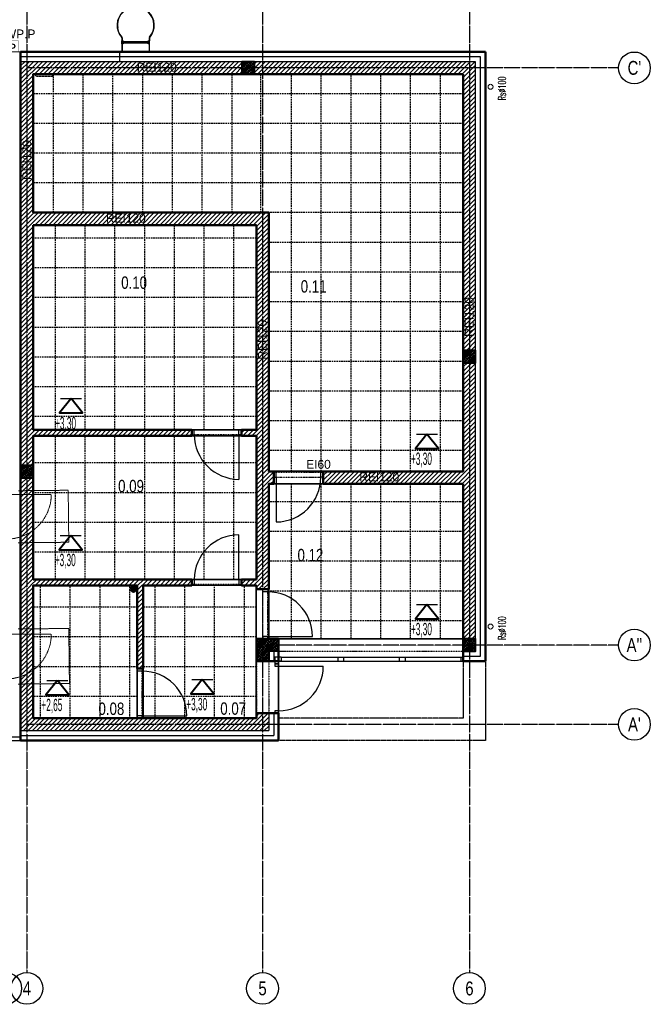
# Model space of a CAD drawing. Header units: centimetres. Extents: x 27698 to 42070, y 833 to 13367.
# Tile 53 of 59: x 31782 to 33053, y 3866 to 5852. Entities that reach past the tile are written whole.
import ezdxf
from ezdxf.enums import TextEntityAlignment as Align

# ---------------------------------------------------------------- set-up
doc = ezdxf.new("R2010")
doc.units = ezdxf.units.CM
doc.header["$LTSCALE"] = 0.1
for name, pattern in [('2', [2, 1.5, -0.5]), ('Ciągłe', [0]), ('DASHDOT2', [12.7, 6.35, -3.175, 0, -3.175]), ('DASHED2', [9.525, 6.35, -3.175]), ('DIVIDE', [31.75, 12.7, -6.35, 0, -6.35, 0, -6.35]), ('DOT', [6.35, 0, -6.35]), ('HIDDEN', [9.525, 6.35, -3.175])]:
    doc.linetypes.add(name, pattern=pattern)
for name, color, linetype in [('A-ELEWACJE', 3, 'Continuous'), ('A-Elewacje_wypełnienia', 7, 'Continuous'), ('A-Grid', 191, 'DASHDOT2'), ('A_drzwi opis istniejące', 161, 'Continuous'), ('CKDACH_OPIS', 3, 'Continuous'), ('CKDOOR_FRAMUGI_RAM', 5, 'Continuous'), ('CKDRZWI_', 7, 'Continuous'), ('CKDRZWI_NAD', 1, 'DIVIDE'), ('CKIZOLACJE', 2, 'Continuous'), ('CKOKNA', 4, 'Continuous'), ('CKPOM_OPIS', 3, 'Continuous'), ('CKSCIANY_NAD', 7, 'DIVIDE'), ('CKSCIANY_POD', 7, 'Continuous'), ('p.poz.', 240, 'Continuous'), ('PODKŁAD STAN ISTNIEJĄCY', 7, 'Continuous')]:
    doc.layers.add(name, color=color, linetype=linetype)
for name, color, linetype, lineweight in [('A-sufity podwieszone', 4, 'Continuous', 25), ('A-Wyburzenia', 35, 'DASHED2', 0), ('A_Sufity podwieszone', 4, 'Continuous', 25), ('AK_KAN SANITARNA', 34, 'Continuous', 50), ('CKDACH_RYNNY', 7, 'Continuous', 18), ('CKPOM_NUM', 6, 'Continuous', 50), ('CKSCIANY_PRZEKR', 6, 'Continuous', 50), ('IS_Kanalizacja_sanit_piony', 34, 'Continuous', 30), ('OPISY', 70, 'Continuous', 18)]:
    doc.layers.add(name, color=color, linetype=linetype, lineweight=lineweight)
doc.layers.add('CKDRZWI_POM', color=7, linetype='DOT', plot=False)
doc.layers.add('POWIERZCHNIA ZABUDOWY', color=111, linetype='Continuous', plot=False)
doc.layers.add('REV', color=20, linetype='Continuous', lineweight=40, plot=False)
doc.styles.add('A_simplex_25', font='simplex.shx', dxfattribs={"width": 0.5, "height": 25})
doc.styles.add('RomanS', font='romans.shx', dxfattribs={"width": 0.8})
doc.styles.add('SIMPLEX', font='simplex.shx', dxfattribs={"width": 0.7, "height": 17})
doc.styles.get("Standard").update_dxf_attribs({"font": 'ic-simplex.shx', "width": 0.8})
doc.styles.add('WS_ARIAL', font='ReemKufi-Regular.ttf', dxfattribs={"height": 12})
doc.linetypes.add('IZOLACJA_CIEPLNA_OS', pattern='A,0.001,[220,CADKON.SHX,S=0.05,R=0,X=0,Y=0],-1,[220,CADKON.SHX,S=0.05,R=180,X=1,Y=0],-1', length=2.001)
pattern_1 = [(45, (-342315.083, 46321.836), (-35.355339, 35.355339), []), (45, (-342279.73, 46321.836), (-35.355339, 35.355339), [25, -12.5])]

# ---------------------------------------------------------------- blocks, each defined once
blk = doc.blocks.new('CKBL2081424111632')
at = {"layer": 'CKPOM_NUM', "width": 0.8, "flags": 8}
blk.add_attdef('CISLO', text='', height=25, dxfattribs=at).set_placement((32145.2, 4577.3), align=Align.BOTTOM_CENTER)
at = {"layer": 'CKPOM_OPIS', "width": 0.8, "flags": 9}
for tag in ['POZNÁMKA', 'K._VÝŠKA', 'STĚNY', 'PLOCHA_DLE_NV_366/2013', 'DEFINICE_SKLADBY', 'PODLAHA', 'TEPLOTA', 'SKLADBA', 'PODLAZI', 'POVRCH', 'PLOCHA', 'JMENO', 'OBVOD', 'OBJEM', 'STROP', 'VYSKA', 'ZONA', 'BYT']:
    blk.add_attdef(tag, text='', height=20, dxfattribs=at).set_placement((32145.2, 4577.3), align=Align.BOTTOM_CENTER)
blk = doc.blocks.new('CKBL2081424111724')
at = {"layer": 'CKPOM_NUM', "width": 0.8, "flags": 8}
blk.add_attdef('CISLO', text='', height=25, dxfattribs=at).set_placement((31914.2, 4577.3), align=Align.BOTTOM_CENTER)
at = {"layer": 'CKPOM_OPIS', "width": 0.8, "flags": 9}
for tag in ['POZNÁMKA', 'K._VÝŠKA', 'STĚNY', 'PLOCHA_DLE_NV_366/2013', 'DEFINICE_SKLADBY', 'PODLAHA', 'TEPLOTA', 'SKLADBA', 'PODLAZI', 'POVRCH', 'PLOCHA', 'JMENO', 'OBVOD', 'OBJEM', 'STROP', 'VYSKA', 'ZONA', 'BYT']:
    blk.add_attdef(tag, text='', height=20, dxfattribs=at).set_placement((31914.2, 4577.3), align=Align.BOTTOM_CENTER)
blk = doc.blocks.new('CKBL2081424112652')
at = {"layer": 'CKPOM_NUM', "width": 0.8, "flags": 8}
blk.add_attdef('CISLO', text='', height=25, dxfattribs=at).set_placement((32482.7, 4759.8), align=Align.BOTTOM_CENTER)
at = {"layer": 'CKPOM_OPIS', "width": 0.8, "flags": 9}
for tag in ['PLOCHA_DLE_NV_366/2013', 'POZNÁMKA', 'K._VÝŠKA', 'STĚNY', 'DEFINICE_SKLADBY', 'PODLAHA', 'TEPLOTA', 'SKLADBA', 'PODLAZI', 'POVRCH', 'PLOCHA', 'JMENO', 'OBVOD', 'OBJEM', 'STROP', 'VYSKA', 'ZONA', 'BYT']:
    blk.add_attdef(tag, text='', height=20, dxfattribs=at).set_placement((32482.7, 4759.8), align=Align.BOTTOM_CENTER)
blk = doc.blocks.new('CKBL2081424112634')
at = {"layer": 'CKPOM_NUM', "width": 0.8, "flags": 8}
blk.add_attdef('CISLO', text='', height=25, dxfattribs=at).set_placement((32242.7, 5341.9), align=Align.BOTTOM_CENTER)
at = {"layer": 'CKPOM_OPIS', "width": 0.8, "flags": 9}
for tag in ['PLOCHA_DLE_NV_366/2013', 'DEFINICE_SKLADBY', 'POZNÁMKA', 'K._VÝŠKA', 'PODLAHA', 'TEPLOTA', 'SKLADBA', 'PODLAZI', 'POVRCH', 'PLOCHA', 'JMENO', 'OBVOD', 'OBJEM', 'STROP', 'VYSKA', 'STĚNY', 'ZONA', 'BYT']:
    blk.add_attdef(tag, text='', height=20, dxfattribs=at).set_placement((32242.7, 5341.9), align=Align.BOTTOM_CENTER)
blk = doc.blocks.new('A$7E8718815272C8')
at = {"layer": 'A-Wyburzenia', "ltscale": 2}
for p, q in [((2325.8, -859.5), (2225, -860.5)), ((2327, -964.4), (2325.8, -859.5)), ((2225, -965.5), (2327, -964.4)), ((2327, -1138.3), (2225, -1139.4)), ((2328.3, -1249.3), (2327, -1138.3)), ((2225, -1250.5), (2328.3, -1249.3))]:
    blk.add_line(p, q, dxfattribs=at)
for points in [[(2201.7, -868), (2291.7, -868)], [(2201.7, -1150), (2291.7, -1150)]]:
    blk.add_lwpolyline(points, dxfattribs=at)
for centre in [(2201.5, -867.8), (2201.5, -1149.8)]:
    blk.add_arc(centre, 90.2, 270.114, 359.8857, dxfattribs=at)
at = {"layer": 'A_drzwi opis istniejące', "style": 'SIMPLEX', "width": 0.8}
for tag, p in [('230', (1043.6, -607.6)), ('200', (1068.3, -607.8)), ('90', (1803.7, -1338.1)), ('200', (1828.4, -1338.3))]:
    blk.add_attdef(tag, text='', height=16, rotation=90, dxfattribs=at).set_placement(p, align=Align.CENTER)
for tag, p in [('80', (1900.8, -1184.7)), ('200', (1900.6, -1209.4))]:
    blk.add_attdef(tag, text='', height=16, dxfattribs=at).set_placement(p, align=Align.CENTER)
blk = doc.blocks.new('A$7E8A383135198')
at = {"layer": 'A-Grid'}
for p, q in [((2257.5, 268.2), (2257.5, -1847.5)), ((2732.5, 268.2), (2732.5, -1847.5)), ((3149.5, 268.2), (3149.5, -1847.5)), ((3450, -22.4), (2257.5, -22.4)), ((3450, -1186.8), (2732.5, -1186.8)), ((3450, -1346.8), (2257.5, -1346.8))]:
    blk.add_line(p, q, dxfattribs=at)
at = {"layer": 'A-Grid', "linetype": 'Ciągłe'}
for centre in [(3482, -22.4), (3482, -1186.8), (3482, -1346.8), (2215, -1879.4), (2215, -1879.4), (2257.5, -1879.4), (2257.5, -1879.4), (2732.5, -1879.4), (2732.5, -1879.4), (3149.5, -1879.4), (3149.5, -1879.4)]:
    blk.add_circle(centre, 32, dxfattribs=at)
at = {"layer": 'A-Grid', "width": 0.8}
for s, p in [("C'", (3482, -22.4)), ("A''", (3482, -1186.8)), ("A'", (3482, -1346.8)), ('4', (2257.5, -1879.4)), ('5', (2732.5, -1879.4)), ('6', (3149.5, -1879.4))]:
    blk.add_text(s, height=28, dxfattribs=at).set_placement(p, align=Align.MIDDLE)
blk = doc.blocks.new('CKBL2081424111757')
at = {"layer": 'CKPOM_NUM', "width": 0.8, "flags": 8}
blk.add_attdef('CISLO', text='', height=25, dxfattribs=at).set_placement((32034.2, 4874.6), align=Align.BOTTOM_CENTER)
at = {"layer": 'CKPOM_OPIS', "width": 0.8, "flags": 9}
for tag in ['POZNÁMKA', 'K._VÝŠKA', 'STĚNY', 'PLOCHA_DLE_NV_366/2013', 'DEFINICE_SKLADBY', 'PODLAHA', 'TEPLOTA', 'SKLADBA', 'PODLAZI', 'POVRCH', 'PLOCHA', 'JMENO', 'OBVOD', 'OBJEM', 'STROP', 'VYSKA', 'ZONA', 'BYT']:
    blk.add_attdef(tag, text='', height=20, dxfattribs=at).set_placement((32034.2, 4874.6), align=Align.BOTTOM_CENTER)
blk = doc.blocks.new('CKBL2081424112547')
at = {"layer": 'CKPOM_NUM', "width": 0.8, "flags": 8}
blk.add_attdef('CISLO', text='', height=25, dxfattribs=at).set_placement((32034.2, 5238.1), align=Align.BOTTOM_CENTER)
at = {"layer": 'CKPOM_OPIS', "width": 0.8, "flags": 9}
for tag in ['PLOCHA_DLE_NV_366/2013', 'DEFINICE_SKLADBY', 'POZNÁMKA', 'K._VÝŠKA', 'PODLAHA', 'TEPLOTA', 'SKLADBA', 'PODLAZI', 'POVRCH', 'PLOCHA', 'JMENO', 'OBVOD', 'OBJEM', 'STROP', 'VYSKA', 'STĚNY', 'ZONA', 'BYT']:
    blk.add_attdef(tag, text='', height=20, dxfattribs=at).set_placement((32034.2, 5238.1), align=Align.BOTTOM_CENTER)
blk = doc.blocks.new('A$7E8A99343033')
at = {"transparency": 33554687}
h = blk.add_hatch(dxfattribs=at)
h.set_pattern_fill('ANSI33', color=256, scale=200)
h.set_pattern_definition([(45, (-346774.066, 57965.36), (-35.355339, 35.355339), []), (45, (-346738.71, 57965.36), (-35.355339, 35.355339), [25, -12.5])])
h.paths.add_polyline_path([(26911, 6555), (27161, 6555), (27161, 6805), (26911, 6805)])
h = blk.add_hatch(dxfattribs=at)
h.set_pattern_fill('ANSI33', color=256, scale=200)
h.set_pattern_definition([(45, (-342315.083, 52141.836), (-35.355339, 35.355339), []), (45, (-342279.73, 52141.836), (-35.355339, 35.355339), [25, -12.5])])
h.paths.add_polyline_path([(31370, 731), (31620, 731), (31620, 981), (31370, 981)])
h = blk.add_hatch(dxfattribs=at)
h.set_pattern_fill('ANSI33', color=256, scale=200)
h.set_pattern_definition([(45, (-351235.083, 49821.836), (-35.355339, 35.355339), []), (45, (-351199.73, 49821.836), (-35.355339, 35.355339), [25, -12.5])])
h.paths.add_polyline_path([(22450, -1589), (22700, -1589), (22700, -1339), (22450, -1339)])
h = blk.add_hatch(dxfattribs=at)
h.set_pattern_fill('ANSI33', color=256, scale=200)
h.set_pattern_definition(pattern_1)
h.paths.add_polyline_path([(27200, -5289), (27200, -4839), (27650, -4839), (27650, -5089), (27450, -5089), (27450, -5289)])
h = blk.add_hatch(dxfattribs=at)
h.set_pattern_fill('ANSI33', color=256, scale=200)
h.set_pattern_definition(pattern_1)
h.paths.add_polyline_path([(31370, -5089), (31620, -5089), (31620, -4839), (31370, -4839)])
for points in [[(26911, 6555), (27161, 6555), (27161, 6805), (26911, 6805)], [(31370, 731), (31620, 731), (31620, 981), (31370, 981)], [(22450, -1589), (22700, -1589), (22700, -1339), (22450, -1339)], [(27200, -5289), (27200, -4839), (27650, -4839), (27650, -5089), (27450, -5089), (27450, -5289)], [(31370, -5089), (31620, -5089), (31620, -4839), (31370, -4839)]]:
    blk.add_lwpolyline(points, close=True)
blk = doc.blocks.new('A$7E8A10B1A1D212')
at = {"layer": 'p.poz.', "color": 1, "true_color": 0xff1a1a, "const_width": 1}
blk.add_lwpolyline([(0, 22.9), (22.9, 22.9), (22.9, 0), (0, 0)], close=True, dxfattribs=at)
at = {"layer": 'p.poz.', "color": 1, "true_color": 0xff1a1a}
blk.add_circle((11.4, 11.4), 4.58, dxfattribs=at)
at = {"layer": 'p.poz.', "color": 1, "true_color": 0xff1a1a, "style": 'WS_ARIAL'}
blk.add_text('PWP.P', height=18, dxfattribs=at).set_placement((-19.8, 36.1), align=Align.MIDDLE_LEFT)
blk = doc.blocks.new('drabina z koszem - widok z góry')
for p, q in [((-291, 0), (-345, 0)), ((-345, -5), (-345, 0)), ((-291, -5), (-345, -5)), ((-280, -16), (-280, -160)), ((-280, -160), (-280, -218)), ((-275, -160), (-275, -16)), ((-250, -175), (250, -175)), ((275, -160), (275, -16)), ((280, -160), (280, -16)), ((280, -160), (280, -218)), ((291, 0), (345, 0)), ((291, -5), (345, -5)), ((345, 0), (345, 0)), ((345, -5), (345, 0)), ((-280, -282), (-280, -218)), ((-275, -283), (-275, -218)), ((-250, -203), (250, -203)), ((275, -283), (275, -218)), ((280, -283), (280, -218))]:
    blk.add_line(p, q)
for points in [[(-275, -218), (-275, -160), (-250, -160), (-250, -218)], [(250, -218), (250, -160), (275, -160), (275, -218)], [(-367, -490), (-369, -529), (-364, -530), (-362, -490)], [(366, -490), (369, -529), (364, -530), (361, -490)], [(-283, -772), (-256, -801), (-253, -798), (-280, -769)], [(283, -772), (256, -801), (252, -798), (279, -769)], [(20, -904), (-20, -904), (-20, -899), (20, -899)]]:
    blk.add_lwpolyline(points, close=True)
for centre, radius, start, end in [((-291, -16), 16, 0, 90), ((291, -16), 16, 90, 180), ((-291, -16), 11, 0, 90), ((291, -16), 11, 90, 180), ((0, -535), 374, 139.0771, 41.0569), ((0, -535), 369, 139.196, 41.0349), ((-290, -282), 10, 312.1749, 0), ((-290, -283), 15, 312.0487, 0), ((290, -283), 15, 180, 221.0349), ((290, -283), 10, 180, 221.0569)]:
    blk.add_arc(centre, radius, start, end)
blk = doc.blocks.new('A$7E8A161362996')
at = {"layer": 'IS_Kanalizacja_sanit_piony'}
h = blk.add_hatch(color=256, dxfattribs=at)
h.dxf.hatch_style = 1
edge = h.paths.add_edge_path()
edge.add_arc((-6367, 6578), 55, 0, 360)
h = blk.add_hatch(color=256, dxfattribs=at)
h.dxf.hatch_style = 1
edge = h.paths.add_edge_path()
edge.add_arc((-848, 4613), 55, 0, 360)
h = blk.add_hatch(color=256, dxfattribs=at)
h.dxf.hatch_style = 1
edge = h.paths.add_edge_path()
edge.add_arc((2026, 2606), 55, 0, 360)
at = {"layer": 'AK_KAN SANITARNA'}
for centre in [(-6367, 6578), (-848, 4613), (2026, 2606)]:
    blk.add_circle(centre, 55, dxfattribs=at)
blk = doc.blocks.new('Sufity')
at = {"layer": 'A-sufity podwieszone', "lineweight": 35}
blk.add_lwpolyline([(39734.6, 2722.9), (38867.6, 2722.9), (38867.6, 2443.4), (39342.6, 2443.4), (39342.6, 1921.6), (39734.6, 1921.6), (39734.6, 2722.9)], dxfattribs=at).dxf.unprotected_set("ltscale", 0)
for points in [[(38867.6, 2418.4), (39317.6, 2418.4), (39317.6, 2005.4), (38867.6, 2005.4)], [(39317.6, 1993.4), (38867.6, 1993.4), (38867.6, 1703.6), (39317.6, 1703.6)], [(39734.6, 1896.6), (39342.6, 1896.6), (39342.6, 1583.6), (39734.6, 1583.6)], [(39077.6, 1423.6), (38867.6, 1423.6), (38867.6, 1691.6), (39077.6, 1691.6)], [(39089.6, 1691.6), (39317.6, 1691.6), (39317.6, 1423.6), (39089.6, 1423.6)]]:
    blk.add_lwpolyline(points, close=True, dxfattribs=at).dxf.unprotected_set("ltscale", 0)
at = {"layer": 'A_Sufity podwieszone', "linetype": 'HIDDEN', "ltscale": 5}
for points in [[(38908.6, 2443.4), (38908.6, 2722.9)], [(38968.6, 2443.4), (38968.6, 2722.9)], [(39028.6, 2440.3), (39028.6, 2722.9)], [(39088.6, 2443.4), (39088.6, 2722.9)], [(39148.6, 2443.4), (39148.6, 2722.9)], [(39208.6, 2443.4), (39208.6, 2722.9)], [(39268.6, 2443.4), (39268.6, 2722.9)], [(39326.6, 2443.4), (39326.6, 2722.9)], [(39388.6, 1921.6), (39388.6, 2722.9)], [(39448.6, 1921.6), (39448.6, 2722.9)], [(39508.6, 1921.6), (39508.6, 2722.9)], [(39568.6, 1921.6), (39568.6, 2722.9)], [(39628.6, 1921.6), (39628.6, 2722.9)], [(39688.6, 1921.6), (39688.6, 2722.9)], [(39734.6, 2683.4), (38867.6, 2683.4)], [(39734.6, 2623.4), (38867.6, 2623.4)], [(39734.6, 2563.4), (38867.6, 2563.4)], [(39734.6, 2503.4), (38867.6, 2503.4)], [(39734.6, 2443.4), (39342.6, 2443.4)], [(38912.6, 2005.4), (38912.6, 2418.4)], [(38972.6, 2005.4), (38972.6, 2418.4)], [(39032.6, 2005.4), (39032.6, 2418.4)], [(39092.6, 2005.4), (39092.6, 2418.4)], [(39152.6, 2005.4), (39152.6, 2418.4)], [(39212.6, 2005.4), (39212.6, 2418.4)], [(39272.6, 2005.4), (39272.6, 2418.4)], [(39317.6, 2391.9), (38867.6, 2391.9)], [(39734.6, 2383.4), (39342.6, 2383.4)], [(39317.6, 2331.9), (38867.6, 2331.9)], [(39734.6, 2323.4), (39342.6, 2323.4)], [(39317.6, 2271.9), (38867.6, 2271.9)], [(39734.6, 2263.4), (39342.6, 2263.4)], [(39317.6, 2211.9), (38867.6, 2211.9)], [(39734.6, 2203.4), (39342.6, 2203.4)], [(39317.6, 2151.9), (38867.6, 2151.9)], [(39734.6, 2143.4), (39342.6, 2143.4)], [(39317.6, 2091.9), (38867.6, 2091.9)], [(39734.6, 2083.4), (39342.6, 2083.4)], [(39317.6, 2031.9), (38867.6, 2031.9)], [(39734.6, 2023.4), (39342.6, 2023.4)], [(38912.6, 1703.6), (38912.6, 1993.4)], [(38972.6, 1703.6), (38972.6, 1993.4)], [(39032.6, 1703.6), (39032.6, 1993.4)], [(39092.6, 1703.6), (39092.6, 1993.4)], [(39152.6, 1703.6), (39152.6, 1993.4)], [(39212.6, 1703.6), (39212.6, 1993.4)], [(39272.6, 1703.6), (39272.6, 1993.4)], [(39734.6, 1963.4), (39342.6, 1963.4)], [(39317.6, 1938.4), (38867.6, 1938.4)], [(39388.6, 1583.6), (39388.6, 1896.6)], [(39448.6, 1583.6), (39448.6, 1896.6)], [(39508.6, 1583.6), (39508.6, 1896.6)], [(39568.6, 1583.6), (39568.6, 1896.6)], [(39628.6, 1583.6), (39628.6, 1896.6)], [(39688.6, 1583.6), (39688.6, 1896.6)], [(39317.6, 1878.4), (38867.6, 1878.4)], [(39734.6, 1860.1), (39342.6, 1860.1)], [(39317.6, 1818.4), (38867.6, 1818.4)], [(39734.6, 1800.1), (39342.6, 1800.1)], [(39317.6, 1758.4), (38867.6, 1758.4)], [(39734.6, 1740.1), (39342.6, 1740.1)], [(38882.6, 1423.6), (38882.6, 1691.6)], [(38942.6, 1423.6), (38942.6, 1691.6)], [(39002.6, 1423.6), (39002.6, 1691.6)], [(39062.6, 1423.6), (39062.6, 1691.6)], [(39113.6, 1423.6), (39113.6, 1691.6)], [(39173.6, 1423.6), (39173.6, 1691.6)], [(39233.6, 1423.6), (39233.6, 1691.6)], [(39293.6, 1423.6), (39293.6, 1691.6)], [(39734.6, 1680.1), (39342.6, 1680.1)], [(39077.6, 1647.5), (38867.6, 1647.5)], [(39317.6, 1647.5), (39089.6, 1647.5)], [(39734.6, 1620.1), (39342.6, 1620.1)], [(39077.6, 1587.5), (38867.6, 1587.5)], [(39317.6, 1587.5), (39089.6, 1587.5)], [(39077.6, 1527.5), (38867.6, 1527.5)], [(39317.6, 1527.5), (39089.6, 1527.5)], [(39077.6, 1467.5), (38867.6, 1467.5)], [(39317.6, 1467.5), (39089.6, 1467.5)]]:
    blk.add_lwpolyline(points, dxfattribs=at)

msp = doc.modelspace()

# ---------------------------------------------------------------- hatches: boundary and pattern name
at = {"layer": 'A-Elewacje_wypełnienia', "lineweight": 5, "transparency": 33554636}
h = msp.add_hatch(dxfattribs=at)
h.set_pattern_fill('ANSI31', color=256, scale=2, style=0)
h.paths.add_polyline_path([(32255.338, 5742.604), (32676.236, 5742.604), (32676.236, 5185.252), (32701.236, 5185.252), (32701.236, 5767.604), (32255.338, 5767.604)])
h.paths.add_polyline_path([(31809.236, 4953.252), (31809.236, 5438.104), (31809.236, 5463.104), (31809.236, 5742.604), (32230.338, 5742.604), (32230.338, 5767.604), (31784.236, 5767.604), (31784.236, 4953.252)])
h.paths.add_polyline_path([(31809.236, 4711.398), (31809.236, 4928.252), (31784.236, 4928.252), (31784.236, 4711.398)])
h.paths.add_polyline_path([(31784.236, 4711.252), (31784.236, 4418.252), (31809.236, 4418.252), (31986.236, 4418.252), (32284.236, 4418.252), (32284.236, 4453.252), (32259.236, 4453.252), (32259.236, 4443.252), (32209.236, 4443.252), (32159.236, 4443.252), (31809.236, 4443.252), (31809.236, 4711.252)])
h.paths.add_polyline_path([(31809.236, 5013.104), (32129.236, 5013.104), (32129.236, 5025.104), (31809.236, 5025.104)])
h.paths.add_polyline_path([(32676.236, 5160.252), (32676.236, 4603.252), (32701.236, 4603.252), (32701.236, 4603.252), (32701.236, 5160.252)])
h.paths.add_polyline_path([(31809.236, 5463.104), (31809.236, 5438.104), (32259.236, 5438.104), (32259.236, 5025.104), (32229.236, 5025.104), (32229.236, 5013.104), (32259.236, 5013.104), (32259.236, 4723.252), (32229.236, 4723.252), (32229.236, 4711.252), (32259.236, 4711.252), (32259.236, 4703.252), (32284.236, 4703.252), (32284.236, 4916.252), (32294.236, 4916.252), (32294.236, 4941.252), (32284.236, 4941.252), (32284.236, 5463.104)])
h.paths.add_polyline_path([(31809.236, 4711.252), (32031.236, 4711.252), (32129.236, 4711.252), (32129.236, 4723.252), (31809.236, 4723.252)])
h.paths.add_polyline_path([(32394.236, 4916.252), (32676.236, 4916.252), (32676.236, 4941.252), (32394.236, 4941.252)])
h.paths.add_polyline_path([(32031.236, 4543.252), (32031.236, 4711.252), (32019.236, 4711.252), (32019.236, 4543.252)])

# ---------------------------------------------------------------- linework, layer by layer
at = {"linetype": '2', "ltscale": 3}
msp.add_lwpolyline([(31814.702, 5737.604), (31814.702, 5742.604), (31848.702, 5742.604), (31848.702, 5737.604)], close=True, dxfattribs=at)
at = {"layer": 'A_Sufity podwieszone', "lineweight": 40}
for points in [[(31885.838, 5087.985), (31862.731, 5058.993), (31908.946, 5058.993)], [(32603.09, 5016.205), (32579.982, 4987.212), (32626.197, 4987.212)], [(31885.202, 4812.11), (31862.094, 4783.117), (31908.309, 4783.117)], [(32603.09, 4672.606), (32579.982, 4643.613), (32626.197, 4643.613)], [(31858.273, 4519.606), (31835.166, 4490.614), (31881.381, 4490.614)], [(32150.233, 4521.127), (32127.125, 4492.134), (32173.34, 4492.134)]]:
    msp.add_lwpolyline(points, close=True, dxfattribs=at)
at = {"layer": 'A_Sufity podwieszone'}
for points in [[(31864.694, 5087.985), (31906.983, 5087.985)], [(32581.945, 5016.205), (32624.234, 5016.205)], [(31864.057, 4812.11), (31906.346, 4812.11)], [(32581.945, 4672.606), (32624.234, 4672.606)], [(31837.129, 4519.606), (31879.418, 4519.606)], [(32129.088, 4521.127), (32171.377, 4521.127)]]:
    msp.add_lwpolyline(points, dxfattribs=at)
at = {"layer": 'CKDACH_RYNNY'}
for centre in [(32731.236, 5716.988), (32731.236, 4628.16)]:
    msp.add_circle(centre, 5, dxfattribs=at)
at = {"layer": 'CKDOOR_FRAMUGI_RAM'}
for p, q in [((32134.236, 5025.104), (32129.236, 5025.104)), ((32129.236, 5025.104), (32129.236, 5015.104)), ((32129.236, 5015.104), (32134.236, 5015.104)), ((32134.236, 5015.104), (32134.236, 5025.104)), ((32224.236, 5015.104), (32224.236, 5025.104)), ((32224.236, 5025.104), (32229.236, 5025.104)), ((32229.236, 5015.104), (32224.236, 5015.104)), ((32229.236, 5025.104), (32229.236, 5015.104)), ((32299.236, 4939.252), (32294.236, 4939.252)), ((32294.236, 4939.252), (32294.236, 4929.252)), ((32294.236, 4929.252), (32299.236, 4929.252)), ((32299.236, 4929.252), (32299.236, 4939.252)), ((32389.236, 4929.252), (32389.236, 4939.252)), ((32389.236, 4939.252), (32394.236, 4939.252)), ((32394.236, 4929.252), (32389.236, 4929.252)), ((32394.236, 4939.252), (32394.236, 4929.252)), ((32129.236, 4723.252), (32134.236, 4723.252)), ((32129.236, 4713.252), (32129.236, 4723.252)), ((32134.236, 4713.252), (32129.236, 4713.252)), ((32134.236, 4723.252), (32134.236, 4713.252)), ((32229.236, 4723.252), (32224.236, 4723.252)), ((32224.236, 4723.252), (32224.236, 4713.252)), ((32224.236, 4713.252), (32229.236, 4713.252)), ((32229.236, 4713.252), (32229.236, 4723.252)), ((32272.236, 4698.252), (32272.236, 4703.252)), ((32272.236, 4703.252), (32282.236, 4703.252)), ((32282.236, 4698.252), (32272.236, 4698.252)), ((32282.236, 4703.252), (32282.236, 4698.252)), ((32282.236, 4608.252), (32272.236, 4608.252)), ((32272.236, 4608.252), (32272.236, 4603.252)), ((32282.236, 4603.252), (32282.236, 4608.252)), ((32272.236, 4603.252), (32282.236, 4603.252)), ((32019.236, 4538.252), (32019.236, 4543.252)), ((32019.236, 4543.252), (32029.236, 4543.252)), ((32029.236, 4538.252), (32019.236, 4538.252)), ((32029.236, 4543.252), (32029.236, 4538.252)), ((32029.236, 4448.252), (32019.236, 4448.252)), ((32019.236, 4448.252), (32019.236, 4443.252)), ((32019.236, 4443.252), (32029.236, 4443.252)), ((32029.236, 4443.252), (32029.236, 4448.252))]:
    msp.add_line(p, q, dxfattribs=at)
at = {"layer": 'CKDRZWI_'}
for p, q in [((32224.236, 5015.104), (32224.236, 4925.104)), ((32299.236, 4929.252), (32299.236, 4839.252)), ((32224.236, 4723.252), (32224.236, 4813.252)), ((32282.236, 4608.252), (32372.236, 4608.252)), ((32304.236, 4548.252), (32394.236, 4548.252)), ((32029.236, 4448.252), (32119.236, 4448.252))]:
    msp.add_line(p, q, dxfattribs=at)
for centre, start, end in [((32224.236, 5015.104), 180, 270), ((32299.236, 4929.252), 270, 0), ((32224.236, 4723.252), 90, 180), ((32282.236, 4608.252), 0, 90), ((32029.236, 4448.252), 0, 90), ((32304.236, 4548.252), 270, 0)]:
    msp.add_arc(centre, 90, start, end, dxfattribs=at)
at = {"layer": 'CKDRZWI_NAD'}
for p, q in [((32224.236, 5025.104), (32134.236, 5025.104)), ((32224.236, 5015.104), (32134.236, 5015.104)), ((32299.236, 4939.252), (32389.236, 4939.252)), ((32299.236, 4929.252), (32389.236, 4929.252)), ((32224.236, 4723.252), (32134.236, 4723.252)), ((32224.236, 4713.252), (32134.236, 4713.252)), ((32272.236, 4608.252), (32272.236, 4698.252)), ((32282.236, 4608.252), (32282.236, 4698.252)), ((32019.236, 4448.252), (32019.236, 4538.252)), ((32029.236, 4448.252), (32029.236, 4538.252))]:
    msp.add_line(p, q, dxfattribs=at)
at = {"layer": 'CKDRZWI_POM'}
for p, q in [((32229.236, 5015.104), (32129.236, 5015.104)), ((32294.236, 4929.252), (32394.236, 4929.252)), ((32229.236, 4723.252), (32129.236, 4723.252)), ((32282.236, 4603.252), (32282.236, 4703.252)), ((32029.236, 4443.252), (32029.236, 4543.252))]:
    msp.add_line(p, q, dxfattribs=at)
at = {"layer": 'CKIZOLACJE', "linetype": 'IZOLACJA_CIEPLNA_OS', "ltscale": 6}
for p, q in [((32711.236, 5777.604), (31784.236, 5777.604)), ((32711.236, 4568.252), (32711.236, 5777.604)), ((32676.236, 4568.252), (32711.236, 4568.252)), ((32294.236, 4453.252), (32294.236, 4408.252)), ((31784.236, 4408.252), (32294.236, 4408.252))]:
    msp.add_line(p, q, dxfattribs=at)
at = {"layer": 'CKIZOLACJE'}
for p, q in [((32701.236, 5767.604), (31784.236, 5767.604)), ((32701.236, 4578.252), (32701.236, 5767.604)), ((32284.236, 4578.252), (32304.236, 4578.252)), ((32284.236, 4578.252), (32284.236, 4558.252)), ((32676.236, 4578.252), (32701.236, 4578.252)), ((32284.236, 4453.252), (32284.236, 4418.252)), ((31784.236, 4418.252), (32284.236, 4418.252))]:
    msp.add_line(p, q, dxfattribs=at)
for points in [[(31984.236, 5767.604), (31984.236, 5787.604)], [(31664.736, 4398.104), (31784.236, 4398.104), (31784.236, 4413.104)]]:
    msp.add_lwpolyline(points, dxfattribs=at)
at = {"layer": 'CKIZOLACJE', "linetype": 'IZOLACJA_CIEPLNA_OS', "ltscale": 6}
msp.add_lwpolyline([(32294.236, 4578.252), (32294.236, 4558.252)], dxfattribs=at)
at = {"layer": 'CKIZOLACJE'}
msp.add_lwpolyline([(32296.236, 4558.252), (32304.236, 4558.252), (32304.236, 4566.252), (32296.236, 4566.252)], close=True, dxfattribs=at)
at = {"layer": 'CKIZOLACJE', "linetype": 'IZOLACJA_CIEPLNA_OS', "ltscale": 4.5}
msp.add_lwpolyline([(31664.736, 4405.604), (31784.236, 4405.604)], dxfattribs=at)
at = {"layer": 'CKOKNA'}
for p, q in [((32309.236, 4566.252), (32304.236, 4566.252)), ((32304.236, 4566.252), (32304.236, 4558.252)), ((32309.236, 4558.252), (32304.236, 4558.252)), ((32304.236, 4558.252), (32304.236, 4453.252)), ((32309.236, 4566.252), (32676.236, 4566.252)), ((32309.236, 4566.252), (32309.236, 4558.252)), ((32309.236, 4558.252), (32676.236, 4558.252)), ((32423.236, 4566.252), (32423.236, 4558.252)), ((32435.236, 4566.252), (32435.236, 4558.252)), ((32547.236, 4566.252), (32547.236, 4558.252)), ((32559.236, 4566.252), (32559.236, 4558.252)), ((32671.236, 4566.252), (32671.236, 4558.252)), ((32671.236, 4566.252), (32676.236, 4566.252)), ((32671.236, 4558.252), (32676.236, 4558.252)), ((32676.236, 4566.252), (32676.236, 4558.252))]:
    msp.add_line(p, q, dxfattribs=at)
for points in [[(32304.236, 4558.252), (32296.236, 4558.252), (32296.236, 4553.252), (32304.236, 4553.252)], [(32304.236, 4553.252), (32296.236, 4553.252), (32296.236, 4548.252), (32304.236, 4548.252)], [(32304.236, 4458.252), (32296.236, 4458.252), (32296.236, 4453.252), (32304.236, 4453.252)]]:
    msp.add_lwpolyline(points, close=True, dxfattribs=at)
at = {"layer": 'CKSCIANY_NAD'}
for p, q in [((32229.236, 5025.104), (32129.236, 5025.104)), ((32229.236, 5013.104), (32129.236, 5013.104)), ((32294.236, 4941.252), (32394.236, 4941.252)), ((32294.236, 4916.252), (32394.236, 4916.252)), ((32229.236, 4723.252), (32129.236, 4723.252)), ((32229.236, 4711.252), (32129.236, 4711.252)), ((32259.236, 4603.252), (32259.236, 4703.252)), ((32284.236, 4603.252), (32284.236, 4703.252)), ((32304.236, 4603.252), (32676.236, 4603.252)), ((32304.236, 4578.252), (32676.236, 4578.252)), ((32259.236, 4558.252), (32259.236, 4453.252)), ((32284.236, 4558.252), (32284.236, 4453.252)), ((32019.236, 4443.252), (32019.236, 4543.252)), ((32031.236, 4443.252), (32031.236, 4543.252))]:
    msp.add_line(p, q, dxfattribs=at)
at = {"layer": 'CKSCIANY_POD', "linetype": 'DASHED2', "ltscale": 10}
msp.add_lwpolyline([(32259.236, 4398.252), (31784.236, 4398.252), (31784.236, 5787.604), (32721.236, 5787.604)], dxfattribs=at)
at = {"layer": 'CKSCIANY_POD', "linetype": 'DASHED2'}
for points in [[(32721.236, 4558.252), (32721.236, 4398.252), (32304.236, 4398.252)], [(32676.236, 4558.252), (32676.236, 4443.252), (32304.236, 4443.252)]]:
    msp.add_lwpolyline(points, dxfattribs=at)
at = {"layer": 'CKSCIANY_PRZEKR'}
for p, q in [((32721.236, 5787.604), (31784.236, 5787.604)), ((31784.236, 4398.252), (31784.236, 5787.604)), ((32721.236, 4558.252), (32721.236, 5787.604)), ((32676.236, 5742.604), (31809.236, 5742.604)), ((31809.236, 5463.104), (31809.236, 5742.604)), ((32676.236, 4941.252), (32676.236, 5742.604)), ((32284.236, 5463.104), (31809.236, 5463.104)), ((32284.236, 4941.252), (32284.236, 5463.104)), ((32259.236, 5438.104), (31809.236, 5438.104)), ((31809.236, 5025.104), (31809.236, 5438.104)), ((32259.236, 5025.104), (32259.236, 5438.104)), ((32129.236, 5025.104), (31809.236, 5025.104)), ((31809.236, 4723.252), (31809.236, 5013.104)), ((32129.236, 5013.104), (31809.236, 5013.104)), ((32129.236, 5013.104), (32129.236, 5025.104)), ((32259.236, 5025.104), (32229.236, 5025.104)), ((32229.236, 5013.104), (32229.236, 5025.104)), ((32259.236, 5013.104), (32229.236, 5013.104)), ((32259.236, 4723.252), (32259.236, 5013.104)), ((32294.236, 4941.252), (32284.236, 4941.252)), ((32294.236, 4916.252), (32294.236, 4941.252)), ((32294.236, 4941.252), (32294.236, 4916.252)), ((32676.236, 4941.252), (32394.236, 4941.252)), ((32394.236, 4941.252), (32394.236, 4916.252)), ((32284.236, 4703.252), (32284.236, 4916.252)), ((32294.236, 4916.252), (32284.236, 4916.252)), ((32676.236, 4916.252), (32394.236, 4916.252)), ((32676.236, 4558.252), (32676.236, 4916.252)), ((32259.236, 4736.252), (32259.236, 4736.252)), ((31809.236, 4723.252), (32129.236, 4723.252)), ((31809.236, 4443.252), (31809.236, 4711.252)), ((32019.236, 4711.252), (31809.236, 4711.252)), ((32019.236, 4543.252), (32019.236, 4711.252)), ((32031.236, 4543.252), (32031.236, 4711.252)), ((32129.236, 4711.252), (32031.236, 4711.252)), ((32129.236, 4711.252), (32129.236, 4723.252)), ((32229.236, 4723.252), (32259.236, 4723.252)), ((32229.236, 4711.252), (32229.236, 4723.252)), ((32259.236, 4711.252), (32229.236, 4711.252)), ((32259.236, 4703.252), (32259.236, 4711.252)), ((32284.236, 4703.252), (32259.236, 4703.252)), ((32259.236, 4603.252), (32304.236, 4603.252)), ((32304.236, 4603.252), (32259.236, 4603.252)), ((32259.236, 4603.252), (32259.236, 4558.252)), ((32304.236, 4603.252), (32304.236, 4558.252)), ((32304.236, 4558.252), (32259.236, 4558.252)), ((32676.236, 4558.252), (32721.236, 4558.252)), ((32031.236, 4543.252), (32019.236, 4543.252)), ((32304.236, 4453.252), (32259.236, 4453.252)), ((32259.236, 4453.252), (32259.236, 4443.252)), ((32304.236, 4453.252), (32304.236, 4398.252)), ((31809.236, 4443.252), (32159.236, 4443.252)), ((32019.236, 4443.252), (32031.236, 4443.252)), ((32031.236, 4443.252), (32019.236, 4443.252)), ((31784.236, 4398.252), (32304.236, 4398.252)), ((31784.236, 4398.252), (31809.236, 4398.252))]:
    msp.add_line(p, q, dxfattribs=at)
msp.add_lwpolyline([(32159.236, 4443.252), (32159.236, 4443.252), (32209.236, 4443.252), (32209.236, 4443.252), (32259.236, 4443.252)], dxfattribs=at)
at = {"layer": 'POWIERZCHNIA ZABUDOWY'}
msp.add_lwpolyline([(29539.236, 5777.537), (29539.236, 5087.104), (30795.736, 5087.104), (30795.736, 4398.104), (32304.236, 4398.104), (32304.236, 4558.252), (32721.236, 4558.252), (32721.236, 5787.604), (31784.236, 5787.604), (29539.236, 5777.537)], dxfattribs=at)

# ---------------------------------------------------------------- block references
at = {"xscale": 0.1, "yscale": 0.1, "zscale": 0.1, "rotation": 180}
msp.add_blockref('drabina z koszem - widok z góry', (32016.018, 5787.604), dxfattribs=at)
at = {"layer": 'A-ELEWACJE'}
msp.add_blockref('A$7E8A10B1A1D212', (31756.273, 5787.479), dxfattribs=at)
at = {"layer": 'A-Grid'}
msp.add_blockref('A$7E8A383135198', (29539.236, 5777.537), dxfattribs=at)
at = {"layer": 'A-sufity podwieszone'}
msp.add_blockref('Sufity', (-7058.4, 3019.7), dxfattribs=at)
at = {"layer": 'CKPOM_NUM'}
ref = msp.add_blockref('CKBL2081424112547', (32015.446, 5309.436), dxfattribs=at)
ref.add_attrib('CISLO_001', '0.10', (31986.846, 5309.436), dxfattribs={"height": 25, "width": 0.8})
ref = msp.add_blockref('CKBL2081424112634', (32372.983, 5301.846), dxfattribs=at)
ref.add_attrib('CISLO_001', '0.11', (32348.683, 5301.846), dxfattribs={"height": 25, "width": 0.8})
ref = msp.add_blockref('CKBL2081424111757', (32010.567, 4898.978), dxfattribs=at)
ref.add_attrib('CISLO_001', '0.09', (31980.667, 4898.978), dxfattribs={"height": 25, "width": 0.8})
ref = msp.add_blockref('CKBL2081424112652', (32370.826, 4759.752), dxfattribs=at)
ref.add_attrib('CISLO_001', '0.12', (32342.226, 4759.752), dxfattribs={"height": 25, "width": 0.8})
ref = msp.add_blockref('CKBL2081424111724', (31971.617, 4449.798), dxfattribs=at)
ref.add_attrib('CISLO_001', '0.08', (31941.117, 4449.798), dxfattribs={"height": 25, "width": 0.8})
ref = msp.add_blockref('CKBL2081424111632', (32217.058, 4450.196), dxfattribs=at)
ref.add_attrib('CISLO_001', '0.07', (32186.558, 4450.196), dxfattribs={"height": 25, "width": 0.8})
at = {"layer": 'OPISY', "xscale": 0.1, "yscale": 0.1, "zscale": 0.1}
msp.add_blockref('A$7E8A99343033', (29539.236, 5087.104), dxfattribs=at)
at = {"layer": 'PODKŁAD STAN ISTNIEJĄCY'}
msp.add_blockref('A$7E8718815272C8', (29554.236, 5762.604), dxfattribs=at)
at = {"layer": 'REV', "xscale": 0.1, "yscale": 0.1, "zscale": 0.1}
for name, p in [('A$7E8A99343033', (29539.236, 5087.104)), ('A$7E8A161362996', (31809.236, 4443.252))]:
    msp.add_blockref(name, p, dxfattribs=at)

# ---------------------------------------------------------------- texts
at = {"layer": 'A_Sufity podwieszone', "char_height": 28, "width": 88.23083, "attachment_point": 1, "style": 'A_simplex_25'}
for s, insert in [('{\\Fic-simplex.shx;\\H0.8929x;+3,30}', (31853.587, 5050.917)), ('{\\Fic-simplex.shx;\\H0.8929x;+3,30}', (32570.839, 4979.136)), ('{\\Fic-simplex.shx;\\H0.8929x;+3,30}', (31852.951, 4775.041)), ('{\\Fic-simplex.shx;\\H0.8929x;+3,30}', (32570.839, 4635.537)), ('{\\Fic-simplex.shx;\\H0.8929x;+2,65}', (31826.022, 4482.538)), ('{\\Fic-simplex.shx;\\H0.8929x;+3,30}', (32117.982, 4484.058))]:
    msp.add_mtext(s, dxfattribs=dict(at, insert=insert))
at = {"layer": 'CKDACH_OPIS', "lineweight": -3, "char_height": 15, "width": 64.03215, "attachment_point": 3, "rotation": 90.001771, "style": 'RomanS'}
for insert in [(32746.867, 5737.698), (32746.867, 4648.871)]:
    msp.add_mtext('\\W0.6;Rs∅100', dxfattribs=dict(at, insert=insert))
at = {"layer": 'p.poz.', "color": 1, "true_color": 0xff1a1a, "style": 'WS_ARIAL'}
for s, rotation, p in [('REI120', 0.067192, (32018.274, 5747.312)), ('REI120', 90.067192, (31805.695, 5529.028)), ('REI120', 0.067192, (31956.019, 5442.701)), ('REI120', 90.067192, (32697.385, 5212.567)), ('REI120', 90.067192, (32280.385, 5166.641)), ('EI60', 0.067192, (32359.788, 4946.349)), ('REI120', 0.067192, (32466.807, 4920.96))]:
    msp.add_text(s, height=18, rotation=rotation, dxfattribs=at).set_placement(p)

doc.saveas('drawing.dxf')
